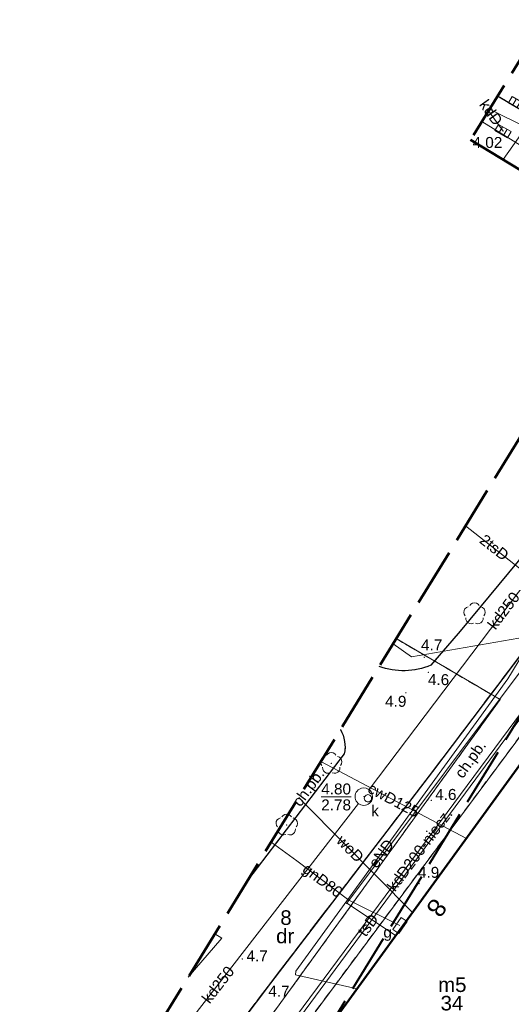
# Model space of a CAD drawing. Extents: x 5477758 to 5478338, y 5918296 to 5918502.
# Tile 46 of 138: x 5477859 to 5477893, y 5918365 to 5918433. Entities that reach past the tile are written whole.
import ezdxf
from ezdxf.enums import TextEntityAlignment as Align

# ---------------------------------------------------------------- set-up
doc = ezdxf.new("R2010")
doc.units = 0
doc.header["$PDSIZE"] = 0.75
for name, pattern in [('PRZER1-1', [2, 1, -1]), ('PRZER2-1', [3, 2, -1]), ('PRZER3-1', [4, 3, -1]), ('PRZER4-1', [5, 4, -1])]:
    doc.linetypes.add(name, pattern=pattern)
doc.layers.get('0').update_dxf_attribs({"linetype": 'CONTINUOUS', "lineweight": 13})
for name, color, linetype, lineweight in [('GEPADR_O', 236, 'CONTINUOUS', 18), ('GEPPGD', 7, 'CONTINUOUS', 18), ('GESBZO', 7, 'CONTINUOUS', 50), ('GESBZO_O', 7, 'CONTINUOUS', 50), ('GESDZI', 7, 'CONTINUOUS', 18), ('GESDZI_O', 7, 'CONTINUOUS', 18), ('GESUZY', 96, 'PRZER1-1', 18), ('GESUZY_O', 96, 'PRZER1-1', 18), ('GOSRBG', 7, 'CONTINUOUS', 18), ('GSLKRW', 7, 'CONTINUOUS', 25), ('GSPPRB', 7, 'CONTINUOUS', 20), ('GSPRDL', 96, 'CONTINUOUS', 18), ('GSPWPN', 7, 'CONTINUOUS', 13), ('GSPWPN_O', 7, 'CONTINUOUS', 13), ('GSSKOA', 7, 'PRZER3-1', 18), ('GSSKOD', 7, 'PRZER2-1', 18), ('GSSKOD_O', 7, 'PRZER2-1', 18), ('GULCPR', 212, 'CONTINUOUS', 18), ('GULCPR_O', 212, 'CONTINUOUS', 18), ('GULEPR', 1, 'CONTINUOUS', 18), ('GULEPR_O', 1, 'CONTINUOUS', 18), ('GULGPR', 2, 'CONTINUOUS', 18), ('GULGPR_O', 2, 'CONTINUOUS', 18), ('GULKPR', 36, 'CONTINUOUS', 18), ('GULKPR_O', 36, 'CONTINUOUS', 18), ('GULTPR', 30, 'CONTINUOUS', 18), ('GULTPR_O', 30, 'CONTINUOUS', 18), ('GULWPR', 5, 'CONTINUOUS', 18), ('GULWPR_O', 5, 'CONTINUOUS', 18), ('GUPGSG', 2, 'CONTINUOUS', 18), ('GUPGSG_O', 2, 'CONTINUOUS', 18), ('GUPIWZ', 7, 'CONTINUOUS', 18), ('GUPIWZ_O', 7, 'CONTINUOUS', 18), ('GUPKKS', 36, 'CONTINUOUS', 18), ('GUPPRZ', 7, 'CONTINUOUS', 18), ('GUPPRZ_O', 7, 'CONTINUOUS', 18), ('GUSIKP', 7, 'CONTINUOUS', 18), ('zakres', 150, 'PRZER4-1', 50)]:
    doc.layers.add(name, color=color, linetype=linetype, lineweight=lineweight)
doc.layers.add('kołnierz', color=11, linetype='CONTINUOUS', lineweight=70, plot=False)
doc.styles.add('GEO-INFO', font='arial.ttf')

# ---------------------------------------------------------------- blocks, each defined once
blk = doc.blocks.new('POINT')
at = {"color": 0}
blk.add_point((0, 0), dxfattribs=at)
blk = doc.blocks.new('EPPGN')
blk.add_hatch(color=0).paths.add_polyline_path([(0, -0.09), (0.027812, -0.085595), (0.052901, -0.072812), (0.072812, -0.052901), (0.085595, -0.027812), (0.09, 0), (0.085595, 0.027812), (0.072812, 0.052901), (0.052901, 0.072812), (0.027812, 0.085595), (0, 0.09), (-0.027812, 0.085595), (-0.052901, 0.072812), (-0.072812, 0.052901), (-0.085595, 0.027812), (-0.09, 0), (-0.085595, -0.027812), (-0.072812, -0.052901), (-0.052901, -0.072812), (-0.027812, -0.085595)])
blk = doc.blocks.new('SZAFA1')
at = {"color": 0}
blk.add_lwpolyline([(-1, -0.5), (-1, 0.5), (1, 0.5), (1, -0.5)], close=True, dxfattribs=at)
blk = doc.blocks.new('KOLO')
blk.add_hatch(color=0).paths.add_polyline_path([(-0.5, 0), (-0.482963, -0.12941), (-0.433013, -0.25), (-0.353553, -0.353553), (-0.25, -0.433013), (-0.12941, -0.482963), (0, -0.5), (0.12941, -0.482963), (0.25, -0.433013), (0.353553, -0.353553), (0.433013, -0.25), (0.482963, -0.12941), (0.5, 0), (0.482963, 0.12941), (0.433013, 0.25), (0.353553, 0.353553), (0.25, 0.433013), (0.12941, 0.482963), (0, 0.5), (-0.12941, 0.482963), (-0.25, 0.433013), (-0.353553, 0.353553), (-0.433013, 0.25), (-0.482963, 0.12941)])
blk = doc.blocks.new('SPDLP')
blk.add_hatch(color=0).paths.add_polyline_path([(0, -0.09), (0.027812, -0.085595), (0.052901, -0.072812), (0.072812, -0.052901), (0.085595, -0.027812), (0.09, 0), (0.085595, 0.027812), (0.072812, 0.052901), (0.052901, 0.072812), (0.027812, 0.085595), (0, 0.09), (-0.027812, 0.085595), (-0.052901, 0.072812), (-0.072812, 0.052901), (-0.085595, 0.027812), (-0.09, 0), (-0.085595, -0.027812), (-0.072812, -0.052901), (-0.052901, -0.072812), (-0.027812, -0.085595)])
at = {"color": 0}
for points in [[(-0.648554, 1.126667), (-0.481106, 1.325358), (-0.255912, 1.454989), (0, 1.5), (0.255912, 1.454989), (0.481106, 1.325358), (0.648554, 1.126667)], [(-1.271938, -0.268652), (-1.40916, -0.048001), (-1.462858, 0.20623), (-1.426585, 0.463525), (-1.304695, 0.693003), (-1.11182, 0.867117), (-0.871109, 0.964971)], [(0.871109, 0.964971), (1.11182, 0.867117), (1.304695, 0.693003), (1.426585, 0.463525), (1.462858, 0.20623), (1.40916, -0.048001), (1.271938, -0.268652)], [(-0.137547, -1.292703), (-0.389802, -1.355024), (-0.648184, -1.327532), (-0.881678, -1.213525), (-1.062258, -1.026689), (-1.168249, -0.78945), (-1.186929, -0.530282)], [(1.186929, -0.530282), (1.168249, -0.78945), (1.062258, -1.026689), (0.881678, -1.213525), (0.648184, -1.327532), (0.389802, -1.355024), (0.137547, -1.292703)]]:
    blk.add_lwpolyline(points, dxfattribs=at)
blk = doc.blocks.new('SUUS05')
at = {"color": 0}
blk.add_lwpolyline([(0.5, -0.25), (-0.5, -0.25), (-0.5, 0.25), (0.5, 0.25)], close=True, dxfattribs=at)
for points in [[(-0.175, -0.25), (-0.175, 0.25)], [(0.175, -0.25), (0.175, 0.25)]]:
    blk.add_lwpolyline(points, dxfattribs=at)
blk = doc.blocks.new('OKRAG_PELNY')
at = {"color": 0}
blk.add_lwpolyline([(0, 0.5), (0.12941, 0.482963), (0.25, 0.433013), (0.353553, 0.353553), (0.433013, 0.25), (0.482963, 0.12941), (0.5, 0), (0.482963, -0.12941), (0.433013, -0.25), (0.353553, -0.353553), (0.25, -0.433013), (0.12941, -0.482963), (0, -0.5), (-0.12941, -0.482963), (-0.25, -0.433013), (-0.353553, -0.353553), (-0.433013, -0.25), (-0.482963, -0.12941), (-0.5, 0), (-0.482963, 0.12941), (-0.433013, 0.25), (-0.353553, 0.353553), (-0.25, 0.433013), (-0.12941, 0.482963)], close=True, dxfattribs=at)

msp = doc.modelspace()

# ---------------------------------------------------------------- linework, layer by layer
at = {"layer": 'GESBZO', "color": 7, "linetype": 'Continuous', "lineweight": 50}
msp.add_lwpolyline([(5477870.317, 5918349.4), (5477899.19, 5918389.146), (5477907.843, 5918382.921), (5477878.9, 5918343.165)], close=True, dxfattribs=at)
at = {"layer": 'GESDZI', "color": 7, "linetype": 'Continuous', "lineweight": 18}
for points in [[(5477927.041, 5918302.392), (5477865.49, 5918345.57), (5477899.13, 5918390.84), (5477901.96, 5918388.82), (5477916.33, 5918408.95), (5477922.92, 5918418.17), (5477913.96, 5918422.85), (5477897.73, 5918431.34), (5477895.359, 5918432.58)], [(5477972.897, 5918373.915), (5477916.33, 5918408.95), (5477901.96, 5918388.82), (5477899.13, 5918390.84), (5477865.49, 5918345.57), (5477927.041, 5918302.392)], [(5477885.27, 5918390.282), (5477892.38, 5918386.11), (5477863.192, 5918345.758)], [(5477892.38, 5918386.11), (5477885.27, 5918390.282)], [(5477863.192, 5918345.758), (5477892.38, 5918386.11)]]:
    msp.add_lwpolyline(points, dxfattribs=at)
at = {"layer": 'GESUZY', "color": 96, "linetype": 'PRZER1-1', "lineweight": 18, "ltscale": 0.5}
for points in [[(5477927.041, 5918302.392), (5477865.49, 5918345.57), (5477899.13, 5918390.84), (5477901.96, 5918388.82), (5477916.33, 5918408.95), (5477972.897, 5918373.915)], [(5477972.897, 5918373.915), (5477916.33, 5918408.95), (5477901.96, 5918388.82), (5477899.13, 5918390.84), (5477865.49, 5918345.57), (5477927.041, 5918302.392)], [(5477885.27, 5918390.282), (5477892.38, 5918386.11), (5477863.192, 5918345.758)], [(5477863.192, 5918345.758), (5477892.38, 5918386.11), (5477885.27, 5918390.282)]]:
    msp.add_lwpolyline(points, dxfattribs=at)
at = {"layer": 'GOSRBG', "color": 7, "linetype": 'Continuous', "lineweight": 18}
msp.add_lwpolyline([(5477871.02, 5918367.083), (5477873.324, 5918369.757), (5477872.851, 5918370.063)], dxfattribs=at)
at = {"layer": 'GSLKRW', "color": 7, "linetype": 'Continuous', "lineweight": 25}
for points in [[(5477892.207, 5918427.459), (5477899.62, 5918423.06), (5477903.99, 5918420.33), (5477905.11, 5918418.8), (5477906.16, 5918416.89, -0.254493), (5477905.93, 5918411.56), (5477899.156, 5918402.364), (5477898.251, 5918401.178), (5477889.65, 5918390.79), (5477887.64, 5918388.46, -0.185281), (5477884.097, 5918388.372)], [(5477916.923, 5918411.582, 0.17002), (5477912.469, 5918412.502, 0.138117), (5477909.644, 5918410.498), (5477899.436, 5918396.65), (5477887.751, 5918381.183), (5477876.648, 5918366.683), (5477867.96, 5918355.16), (5477862.12, 5918347.42), (5477861.665, 5918346.805)], [(5477881.442, 5918384.05, -0.185739), (5477881.71, 5918382.391), (5477875.09, 5918373.708)]]:
    msp.add_lwpolyline(points, format="xyb", dxfattribs=at)
at = {"layer": 'GSPPRB', "color": 7, "linetype": 'Continuous', "lineweight": 20}
for p in [(5477890.071, 5918376.593), (5477881.88, 5918372.15), (5477886.392, 5918371.528), (5477885.271, 5918369.927), (5477882.593, 5918366.298)]:
    msp.add_point(p, dxfattribs=at)
at = {"layer": 'GSSKOA', "color": 7, "linetype": 'PRZER3-1', "lineweight": 18, "ltscale": 0.5}
msp.add_lwpolyline([(5477903.985, 5918420.327), (5477899.618, 5918423.057), (5477892.208, 5918427.46)], dxfattribs=at)
for points in [[(5477884.1, 5918388.376, 0.183818), (5477887.645, 5918388.462), (5477889.648, 5918390.789), (5477898.251, 5918401.178), (5477899.156, 5918402.364), (5477905.925, 5918411.557, 0.25557), (5477906.159, 5918416.892, 0.066675), (5477903.985, 5918420.327)], [(5477916.923, 5918411.582, 0.17002), (5477912.469, 5918412.502, 0.138117), (5477909.644, 5918410.498), (5477899.436, 5918396.65), (5477887.751, 5918381.183), (5477876.648, 5918366.683), (5477867.96, 5918355.16), (5477862.12, 5918347.42), (5477861.665, 5918346.805)], [(5477875.09, 5918373.708), (5477881.71, 5918382.391, 0.185736), (5477881.442, 5918384.05)]]:
    msp.add_lwpolyline(points, format="xyb", dxfattribs=at)
at = {"layer": 'GSSKOD', "color": 7, "linetype": 'PRZER2-1', "lineweight": 18, "ltscale": 0.5}
for points in [[(5477865.954, 5918352.503), (5477876.648, 5918366.683), (5477887.751, 5918381.183), (5477899.436, 5918396.65), (5477909.644, 5918410.498)], [(5477899.19, 5918389.146), (5477870.317, 5918349.4)]]:
    msp.add_lwpolyline(points, dxfattribs=at)
msp.add_lwpolyline([(5477881.442, 5918384.05, -0.185739), (5477881.71, 5918382.391), (5477875.09, 5918373.708)], format="xyb", dxfattribs=at)
at = {"layer": 'GULCPR', "color": 212, "linetype": 'Continuous', "lineweight": 18}
msp.add_lwpolyline([(5477880.105, 5918381.872), (5477890.071, 5918376.593)], dxfattribs=at)
at = {"layer": 'GULEPR', "color": 1, "linetype": 'Continuous', "lineweight": 18}
for points in [[(5477935.499, 5918397.082), (5477937.361, 5918397.785), (5477912.983, 5918412.792), (5477909.758, 5918408.797), (5477894.703, 5918390.505), (5477886.307, 5918389.031), (5477885.058, 5918389.937)], [(5477894.703, 5918390.505), (5477892.911, 5918387.518), (5477878.389, 5918367.511), (5477878.379, 5918367.263), (5477882.593, 5918366.298)]]:
    msp.add_lwpolyline(points, dxfattribs=at)
at = {"layer": 'GULGPR', "color": 2, "linetype": 'Continuous', "lineweight": 18}
for points in [[(5477891.124, 5918425.698), (5477899.646, 5918420.458), (5477911.206, 5918413.431), (5477941.239, 5918395.738), (5477961.161, 5918384.007), (5477967.774, 5918379.961), (5477974.238, 5918376.007)], [(5477876.707, 5918376.341), (5477878.45, 5918375.068), (5477882.019, 5918372.372), (5477885.522, 5918370.632)]]:
    msp.add_lwpolyline(points, dxfattribs=at)
at = {"layer": 'GULKPR', "color": 36, "linetype": 'Continuous', "lineweight": 18}
for points in [[(5477892.579, 5918425.049), (5477891.582, 5918426.442)], [(5477910.26, 5918417.336), (5477891.651, 5918426.555)], [(5477915.758, 5918414.847), (5477904.421, 5918399.536), (5477906.967, 5918402.974), (5477866.761, 5918348.672)], [(5477883.411, 5918379.939), (5477903.221, 5918406.146), (5477905.72, 5918409.379)], [(5477861.663, 5918351.553), (5477863.448, 5918354.169), (5477882.682, 5918378.986)]]:
    msp.add_lwpolyline(points, dxfattribs=at)
at = {"layer": 'GULTPR', "color": 30, "linetype": 'Continuous', "lineweight": 18}
for points in [[(5477890.015, 5918398.006), (5477898.547, 5918391.286)], [(5477868.129, 5918350.025), (5477898.547, 5918391.286)]]:
    msp.add_lwpolyline(points, dxfattribs=at)
at = {"layer": 'GULWPR', "color": 5, "linetype": 'Continuous', "lineweight": 18}
for points in [[(5477897.208, 5918429.641), (5477896.991, 5918429.342), (5477892.599, 5918423.097)], [(5477915.953, 5918418.122), (5477908.77, 5918408.053), (5477881.88, 5918372.15), (5477885.271, 5918369.927)], [(5477878.592, 5918379.41), (5477879.008, 5918378.962), (5477886.392, 5918371.528)]]:
    msp.add_lwpolyline(points, dxfattribs=at)
at = {"layer": 'GUPPRZ_O', "color": 36, "linetype": 'Continuous', "lineweight": 9, "flags": 128}
msp.add_lwpolyline([(5477880.132, 5918379.438), (5477882.17, 5918379.438)], dxfattribs=at)
at = {"layer": 'GUSIKP', "color": 36, "linetype": 'Continuous', "lineweight": 18}
msp.add_lwpolyline([(5477883.649, 5918379.46, 0.57735), (5477882.749, 5918379.98, 1.732051)], format="xyb", close=True, dxfattribs=at)
at = {"layer": 'kołnierz', "linetype": 'PRZER4-1', "lineweight": 50}
msp.add_lwpolyline([(5477977.309, 5918380.798), (5477954.837, 5918395.479), (5477993.178, 5918463.057), (5477934.574, 5918496.308), (5477890.354, 5918424.446), (5477901.969, 5918417.467), (5477859.483, 5918348.301), (5477882.168, 5918332.75), (5477926.647, 5918301.778)], close=True, dxfattribs=at)
at = {"layer": 'zakres', "linetype": 'PRZER4-1', "lineweight": 40}
msp.add_lwpolyline([(5477963.54, 5918377.848), (5477941.504, 5918392.244), (5477979.546, 5918459.295), (5477938.033, 5918482.848), (5477904.167, 5918427.813), (5477915.775, 5918420.837), (5477872.982, 5918351.171), (5477887.852, 5918340.978), (5477923.836, 5918315.921)], close=True, dxfattribs=at)

# ---------------------------------------------------------------- block references
at = {"layer": 'GEPPGD', "color": 7, "lineweight": 18, "xscale": 0.5, "yscale": 0.5}
msp.add_blockref('EPPGN', (5477892.38, 5918386.11), dxfattribs=at)
at = {"layer": 'GSPRDL', "color": 96, "lineweight": 18, "xscale": 0.5, "yscale": 0.5}
for p in [(5477890.626, 5918391.978), (5477880.817, 5918381.736), (5477877.768, 5918377.515)]:
    msp.add_blockref('SPDLP', p, dxfattribs=at)
at = {"layer": 'GSPWPN', "color": 7, "lineweight": 13, "xscale": 0.09, "yscale": 0.09}
for p in [(5477887.182, 5918389.007), (5477887.463, 5918387.977), (5477885.926, 5918386.573), (5477887.667, 5918379.203), (5477886.835, 5918373.5), (5477874.725, 5918368.341), (5477876.648, 5918366.683)]:
    msp.add_blockref('KOLO', p, dxfattribs=at)
at = {"layer": 'GUPGSG', "color": 2, "lineweight": 18, "xscale": 0.5, "yscale": 0.5, "rotation": 55.30485131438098}
msp.add_blockref('SZAFA1', (5477885.522, 5918370.632), dxfattribs=at)
at = {"layer": 'GUPIWZ', "color": 7, "lineweight": 18, "xscale": 0.5, "yscale": 0.5}
msp.add_blockref('OKRAG_PELNY', (5477883.33, 5918379.344), dxfattribs=at)
at = {"layer": 'GUPKKS', "color": 36, "lineweight": 18}
for p, rotation in [((5477893.507, 5918426.943), 149.8812103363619), ((5477892.579, 5918425.049), 330.1500550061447)]:
    msp.add_blockref('SUUS05', p, dxfattribs=dict(at, rotation=rotation))
at = {"layer": 'GUPPRZ', "color": 36, "lineweight": 18}
for p in [(5477892.579, 5918425.049), (5477883.049, 5918379.46)]:
    msp.add_blockref('POINT', p, dxfattribs=at)

# ---------------------------------------------------------------- texts
at = {"layer": 'GEPADR_O', "color": 236, "linetype": 'Continuous', "lineweight": 0, "style": 'GEO-INFO'}
msp.add_text('8', height=1.25, rotation=233.26195, dxfattribs=at).set_placement((5477887.829, 5918372.6))
at = {"layer": 'GESBZO_O', "color": 7, "linetype": 'Continuous', "lineweight": 0, "style": 'GEO-INFO'}
msp.add_text('m5', height=1, dxfattribs=at).set_placement((5477890.076, 5918366.076), align=Align.RIGHT)
at = {"layer": 'GESBZO_O', "color": 1, "linetype": 'Continuous', "lineweight": 0, "style": 'GEO-INFO'}
msp.add_text('34', height=1, dxfattribs=at).set_placement((5477889.08, 5918365.813), align=Align.TOP_CENTER)
at = {"layer": 'GESDZI_O', "color": 7, "linetype": 'Continuous', "lineweight": 0, "style": 'GEO-INFO'}
msp.add_text('8', height=1, dxfattribs=at).set_placement((5477877.717, 5918371.173), align=Align.MIDDLE_CENTER)
at = {"layer": 'GESUZY_O', "color": 96, "linetype": 'Continuous', "lineweight": 0, "style": 'GEO-INFO'}
msp.add_text('dr', height=1, dxfattribs=at).set_placement((5477877.661, 5918369.912), align=Align.MIDDLE_CENTER)
at = {"layer": 'GSPWPN_O', "color": 7, "linetype": 'Continuous', "lineweight": 0, "style": 'GEO-INFO'}
for s, p in [('4.7', (5477886.964, 5918389.475)), ('4.6', (5477887.437, 5918387.099)), ('4.9', (5477884.507, 5918385.615)), ('4.6', (5477887.934, 5918379.236)), ('4.9', (5477886.755, 5918373.897)), ('4.7', (5477875.013, 5918368.171)), ('4.7', (5477876.506, 5918365.761))]:
    msp.add_text(s, height=0.75, dxfattribs=at).set_placement(p)
at = {"layer": 'GSSKOD_O', "color": 7, "linetype": 'Continuous', "lineweight": 0, "style": 'GEO-INFO'}
msp.add_text('ch.pb.', height=0.75, rotation=54.83357, dxfattribs=at).set_placement((5477890.413, 5918381.974), align=Align.MIDDLE)
msp.add_text('ch.pb.', height=0.75, rotation=53.62437, dxfattribs=at).set_placement((5477879.25, 5918380.082), align=Align.MIDDLE_CENTER)
at = {"layer": 'GULCPR_O', "color": 212, "linetype": 'Continuous', "lineweight": 0, "style": 'GEO-INFO'}
msp.add_text('cwD125', height=0.75, rotation=332.08606, dxfattribs=at).set_placement((5477885.088, 5918379.233), align=Align.MIDDLE_CENTER)
at = {"layer": 'GULEPR_O', "color": 1, "linetype": 'Continuous', "lineweight": 0, "style": 'GEO-INFO'}
msp.add_text('eND', height=0.75, rotation=54.02668, dxfattribs=at).set_placement((5477884.241, 5918375.557), align=Align.MIDDLE)
at = {"layer": 'GULGPR_O', "color": 2, "linetype": 'Continuous', "lineweight": 0, "style": 'GEO-INFO'}
msp.add_text('gnD80', height=0.75, rotation=322.938, dxfattribs=at).set_placement((5477880.234, 5918373.72), align=Align.MIDDLE_CENTER)
at = {"layer": 'GULKPR_O', "color": 36, "linetype": 'Continuous', "lineweight": 0, "style": 'GEO-INFO'}
for s, rotation, p in [('kdD', 305.56737, (5477891.759, 5918426.326)), ('kd250', 52.91423, (5477892.619, 5918392.202)), ('kd250', 52.22359, (5477873.065, 5918366.577))]:
    msp.add_text(s, height=0.75, rotation=rotation, dxfattribs=at).set_placement(p, align=Align.MIDDLE_CENTER)
msp.add_text('kdD200-niecz.', height=0.75, rotation=53.48382, dxfattribs=at).set_placement((5477886.864, 5918375.823), align=Align.MIDDLE)
at = {"layer": 'GULTPR_O', "color": 30, "linetype": 'Continuous', "lineweight": 0, "style": 'GEO-INFO'}
msp.add_text('2tsD', height=0.75, rotation=321.77104, dxfattribs=at).set_placement((5477891.986, 5918396.529), align=Align.MIDDLE_CENTER)
msp.add_text('tsD', height=0.75, rotation=53.60205, dxfattribs=at).set_placement((5477883.338, 5918370.655), align=Align.MIDDLE)
at = {"layer": 'GULWPR_O', "color": 5, "linetype": 'Continuous', "lineweight": 0, "style": 'GEO-INFO'}
msp.add_text('woD', height=0.75, rotation=314.80449, dxfattribs=at).set_placement((5477882.119, 5918375.891), align=Align.MIDDLE_CENTER)
at = {"layer": 'GUPGSG_O', "color": 2, "linetype": 'Continuous', "lineweight": 0, "style": 'GEO-INFO'}
msp.add_text('g', height=0.75, dxfattribs=at).set_placement((5477884.97, 5918369.804), align=Align.RIGHT)
at = {"layer": 'GUPIWZ_O', "color": 7, "linetype": 'Continuous', "lineweight": 0, "style": 'GEO-INFO'}
msp.add_text('k', height=0.75, dxfattribs=at).set_placement((5477884.073, 5918378.117), align=Align.RIGHT)
at = {"layer": 'GUPPRZ_O', "color": 36, "linetype": 'Continuous', "lineweight": 0, "style": 'GEO-INFO'}
msp.add_text('4.02', height=0.75, dxfattribs=at).set_placement((5477890.491, 5918424.273), align=Align.MIDDLE_LEFT)
for s, p in [('4.80', (5477880.132, 5918379.611)), ('2.78', (5477880.132, 5918378.516))]:
    msp.add_text(s, height=0.75, dxfattribs=at).set_placement(p)

doc.saveas('drawing.dxf')
